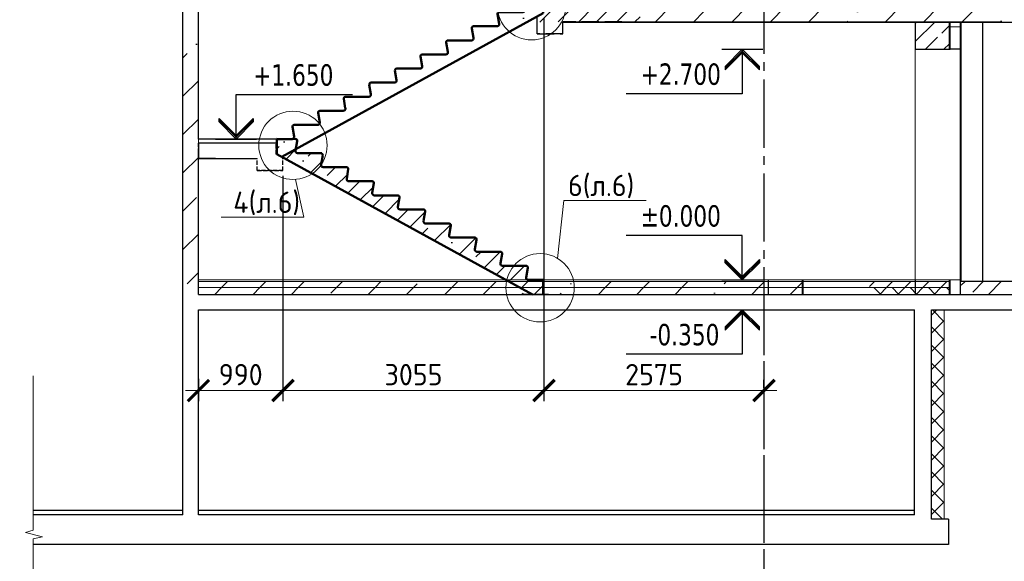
# Model space of a CAD drawing. Header units: millimetres. Extents: x 259029 to 2494469, y -731578 to -57567.
# Tile 89 of 207: x 367947 to 379472, y -606166 to -599824. Entities that reach past the tile are written whole.
import ezdxf
from ezdxf import colors
from ezdxf.entities.mleader import LeaderData, LeaderLine
from ezdxf.math import Vec2, Vec3

# ---------------------------------------------------------------- set-up
doc = ezdxf.new("R2010")
doc.units = ezdxf.units.MM
for name, pattern in [('______2', [270, 200, -70]), ('______5', [1100, 800, -100, 100, -100]), ('Б-1.1 оси$0$Б-1.1 Оси$0$GOST2.303 5', [24, 20, -1.5, 1, -1.5])]:
    doc.linetypes.add(name, pattern=pattern)
doc.layers.get('Defpoints').update_dxf_attribs({"color": 140})
for name, color, linetype, lineweight in [('Standard', 7, 'Continuous', 25), ('Общий01', 7, 'Continuous', 13), ('ОСИ', 151, 'Б-1.1 оси$0$Б-1.1 Оси$0$GOST2.303 5', 9), ('ПЛИТА', 152, 'Continuous', 35), ('Размеры кладочные', 3, 'Continuous', 20), ('РАЗРЕЗЫ', 10, 'Continuous', 60), ('Символы 0.20', 1, 'Continuous', 20), ('Стена', 7, 'Continuous', 50), ('Стена_ бетон не несущ.', 253, 'Continuous', 35), ('Стена_ бетон несущ.', 253, 'Continuous', 70)]:
    doc.layers.add(name, color=color, linetype=linetype, lineweight=lineweight)
doc.styles.add('TAHOMA', font='tahoma.ttf')
doc.styles.add('ГОСТ', font='GOST_Common.ttf')
doc.dimstyles.new('ГОСТ', dxfattribs={"dimscale": 0, "dimtxt": 2.5, "dimasz": 2.5, "dimexe": 1.25, "dimexo": 0.625, "dimtad": 1, "dimdec": 0, "dimtxsty": 'ГОСТ', "dimblk": 'ARCHTICK', "dimcen": 2.5, "dimdle": 1.5, "dimclrd": 256, "dimclre": 256, "dimclrt": 256, "dimadec": 0, "dimazin": 0, "dimtfac": 1, "dimtdec": 0, "dimtmove": 1, "dimatfit": 3, "dimfxl": 2, "dimtfill": 1, "dimlwd": 0, "dimarcsym": 0})
pattern_1 = [(45, (-795394.3, 462928), (-449.0128, 449.0128), []), (45, (-794945.3, 462928), (-449.0128, 449.0128), [793.75, -158.75, 0, -158.75])]
pattern_2 = [(45, (-187892.05, 663456.9), (-449.0128, 449.0128), []), (45, (-187443.04, 663456.9), (-449.0128, 449.0128), [793.75, -158.75, 0, -158.75])]

# ---------------------------------------------------------------- blocks, each defined once
blk = doc.blocks.new('COMPLEX_ELEVATIONDIM_13')
at = {"layer": 'Standard', "color": 7, "linetype": 'Continuous', "lineweight": 25}
for p, q in [((11343, 15486), (11823, 15486)), ((11583, 15486), (11383, 15286)), ((11583, 15466), (11383, 15266)), ((11383, 15246), (11583, 15446)), ((11783, 15286), (11583, 15486)), ((11583, 15486), (11583, 14966)), ((11583, 15486), (11583, 15486)), ((11583, 15486), (11583, 15486)), ((11583, 15486), (11583, 15486)), ((11583, 15486), (11583, 15486)), ((11783, 15266), (11583, 15466)), ((11583, 15446), (11783, 15246)), ((11383, 15286), (11383, 15246)), ((11783, 15266), (11783, 15286)), ((11783, 15246), (11783, 15286)), ((11583, 14966), (10223, 14966)), ((11583, 13306), (10223, 13306)), ((11583, 12786), (11583, 13306)), ((11383, 12986), (11383, 13026)), ((11383, 13026), (11583, 12826)), ((11583, 12826), (11783, 13026)), ((11783, 13026), (11783, 13006)), ((11583, 12806), (11383, 13006)), ((11583, 12786), (11383, 12986)), ((11783, 13006), (11583, 12806)), ((11783, 12986), (11583, 12786)), ((11783, 13006), (11783, 12986)), ((11343, 12786), (11823, 12786)), ((11583, 12786), (11583, 12786)), ((11583, 12786), (11583, 12786)), ((11583, 12786), (11583, 12786)), ((11583, 12786), (11583, 12786)), ((11343, 12436), (11823, 12436)), ((11583, 12436), (11383, 12236)), ((11583, 12416), (11383, 12216)), ((11383, 12196), (11583, 12396)), ((11783, 12236), (11583, 12436)), ((11583, 12436), (11583, 11916)), ((11583, 12436), (11583, 12436)), ((11583, 12436), (11583, 12436)), ((11583, 12436), (11583, 12436)), ((11583, 12436), (11583, 12436)), ((11783, 12216), (11583, 12416)), ((11583, 12396), (11783, 12196)), ((11383, 12236), (11383, 12196)), ((11783, 12216), (11783, 12236)), ((11783, 12196), (11783, 12236)), ((11583, 11916), (10223, 11916))]:
    blk.add_line(p, q, dxfattribs=at)
at = {"layer": 'Standard', "color": 7, "linetype": 'Continuous', "lineweight": 25, "char_height": 250, "attachment_point": 7, "style": 'TAHOMA'}
for s, insert, width in [('\\W0.86;+2.700', (10394, 15066), 1028.16), ('\\W0.86;%%p0.000', (10394, 13406), 1028.24), ('\\W0.86;-0.350', (10498, 12016), 923.22)]:
    blk.add_mtext(s, dxfattribs=dict(at, insert=insert, width=width))
blk = doc.blocks.new('угловая')
at = {"layer": 'Стена_ бетон несущ.', "linetype": 'Continuous', "lineweight": 25}
h = blk.add_hatch(dxfattribs=at)
h.set_pattern_fill('ANSI35', scale=100, style=0)
h.set_pattern_definition(pattern_2)
h.paths.add_polyline_path([(31234, 100263), (31234, 100083), (34324, 100083), (34324, 100263)])
h = blk.add_hatch(dxfattribs=at)
h.set_pattern_fill('ANSI35', scale=100, style=0)
h.set_pattern_definition(pattern_2)
h.paths.add_polyline_path([(34454, 100263), (34454, 100083), (38554, 100083), (38554, 100263)])
h = blk.add_hatch(dxfattribs=at)
h.set_pattern_fill('ANSI35', scale=100, style=0)
h.set_pattern_definition(pattern_1)
h.paths.add_polyline_path([(27434, 96893), (27434, 100083), (27254, 100083), (27254, 96893)])
at = {"layer": 'Стена_ бетон несущ.', "linetype": 'Continuous', "lineweight": 13}
h = blk.add_hatch(dxfattribs=at)
h.set_pattern_fill('ANSI35', scale=100, style=0)
h.set_pattern_definition(pattern_1)
h.paths.add_polyline_path([(27434, 96973), (31234, 96973), (31107, 97043), (27434, 97043)], flags=0)
h = blk.add_hatch(dxfattribs=at)
h.set_pattern_fill('ANSI35', scale=100, style=0)
h.set_pattern_definition(pattern_1)
h.paths.add_polyline_path([(31534, 96973), (34104, 96973), (34104, 97043), (31534, 97043)], flags=0)
h = blk.add_hatch(dxfattribs=at)
h.set_pattern_fill('ANSI35', color=9, scale=100, style=0)
h.set_pattern_definition(pattern_1)
h.paths.add_polyline_path([(34104, 96893), (34504, 96893), (34504, 97063), (34104, 97063)], flags=0)
h = blk.add_hatch(dxfattribs=at)
h.set_pattern_fill('ANSI35', scale=100, style=0)
h.set_pattern_definition(pattern_1)
h.paths.add_polyline_path([(27434, 96973), (27434, 96893), (31234, 96893), (31234, 96973)], flags=0)
h = blk.add_hatch(dxfattribs=at)
h.set_pattern_fill('ANSI35', scale=100, style=0)
h.set_pattern_definition(pattern_1)
h.paths.add_polyline_path([(31534, 96893), (34104, 96893), (34104, 96973), (31534, 96973)], flags=0)
at = {"color": 0}
blk.add_line((27434, 98663), (27434, 98483), dxfattribs=at)
at = {"layer": 'Standard', "color": 7, "linetype": 'Continuous', "lineweight": 25}
for p, q in [((27254, 96893), (27254, 121183)), ((27434, 100083), (27434, 109311)), ((27434, 98713), (27434, 100263)), ((27254, 96893), (27254, 100083)), ((27876, 98713), (27876, 99233)), ((27876, 99233), (29236, 99233)), ((27676, 98913), (27676, 98953)), ((27676, 98953), (27876, 98753)), ((27876, 98733), (27676, 98933)), ((27876, 98713), (27676, 98913)), ((27876, 98753), (28076, 98953)), ((28076, 98933), (27876, 98733)), ((28076, 98913), (27876, 98713)), ((28076, 98953), (28076, 98933)), ((28076, 98933), (28076, 98913)), ((27636, 98713), (28116, 98713)), ((27434, 96893), (27434, 98563)), ((27254, 94313), (27254, 96893)), ((27434, 94313), (27434, 96713))]:
    blk.add_line(p, q, dxfattribs=at)
at = {"layer": 'Standard', "color": 7, "linetype": 'Continuous', "lineweight": 13}
blk.add_line((36234, 100027), (36354, 100027), dxfattribs=at)
at = {"layer": 'Общий01', "color": 7, "linetype": 'Continuous', "lineweight": 25}
for p, q in [((31700, 100083), (38554, 100083)), ((38554, 97043), (36364, 97043)), ((27434, 96893), (34104, 96893)), ((31534, 96893), (38554, 96893)), ((27434, 96713), (34094, 96713)), ((27434, 96713), (35814, 96713)), ((36014, 96713), (38554, 96713))]:
    blk.add_line(p, q, dxfattribs=at)
at = {"layer": 'Общий01', "color": 7, "linetype": 'Continuous', "lineweight": 13}
for p, q in [((34634, 97063), (27434, 97063)), ((36354, 97063), (31234, 97063))]:
    blk.add_line(p, q, dxfattribs=at)
at = {"layer": 'ОСИ', "color": 16, "linetype": '______5', "lineweight": 25}
for p, q in [((34054, 109311), (34054, 92834)), ((34054, 96983), (34054, 92193))]:
    blk.add_line(p, q, dxfattribs=at)
at = {"layer": 'ПЛИТА', "color": 0, "lineweight": 0}
blk.add_line((27434, 98663), (27434, 98713), dxfattribs=at)
at = {"layer": 'ПЛИТА', "color": 0, "lineweight": 30}
for p, q in [((28343, 98663), (27434, 98663)), ((27434, 98483), (28124, 98483))]:
    blk.add_line(p, q, dxfattribs=at)
at = {"layer": 'ПЛИТА', "color": 0}
blk.add_line((27634, 98483), (27434, 98483), dxfattribs=at)
at = {"layer": 'Стена', "color": 34, "linetype": 'Continuous', "lineweight": 25}
for p, q in [((36234, 99763), (36234, 100083)), ((36354, 96893), (36354, 100083)), ((36354, 99763), (36234, 99763)), ((34514, 96893), (34514, 97063)), ((36234, 96893), (36234, 97063))]:
    blk.add_line(p, q, dxfattribs=at)
at = {"layer": 'Стена', "color": 7, "linetype": 'Continuous', "lineweight": 25}
for p, q in [((28559, 98713), (27434, 98713)), ((27434, 98663), (27434, 98563)), ((35814, 94313), (35814, 96713)), ((36014, 94263), (36014, 96713)), ((27254, 94363), (25499, 94363)), ((27254, 94313), (25499, 94313)), ((34094, 94363), (27434, 94363)), ((35814, 94363), (27434, 94363)), ((35814, 94313), (27434, 94313)), ((36212, 94263), (36014, 94263)), ((36212, 94263), (36212, 93963)), ((36212, 93963), (25499, 93963))]:
    blk.add_line(p, q, dxfattribs=at)
at = {"layer": 'Стена', "color": 7, "linetype": 'Continuous', "lineweight": 13}
for p, q in [((27434, 97043), (31107, 97043)), ((31080, 97043), (34104, 97043)), ((36224, 97043), (31534, 97043)), ((27434, 96973), (31567, 96973)), ((31534, 96973), (34104, 96973)), ((36224, 96973), (31534, 96973))]:
    blk.add_line(p, q, dxfattribs=at)
at = {"layer": 'Стена_ бетон не несущ.', "color": 7, "linetype": 'Continuous', "lineweight": 25}
for p, q in [((36364, 97043), (36364, 100083)), ((36614, 97043), (36614, 100083))]:
    blk.add_line(p, q, dxfattribs=at)
at = {"layer": 'Стена_ бетон несущ.', "color": 9, "linetype": 'Continuous', "lineweight": 25}
for p, q in [((35824, 100083), (35824, 99763)), ((36224, 99763), (36224, 100083)), ((35824, 99763), (36234, 99763)), ((34104, 97063), (34104, 96893)), ((34504, 96893), (34504, 97063)), ((35824, 97063), (35824, 96893)), ((36224, 96893), (36224, 97063))]:
    blk.add_line(p, q, dxfattribs=at)
at = {"layer": 'Стена_ бетон несущ.', "color": 9, "linetype": 'Continuous', "lineweight": 13}
for p, q in [((35824, 99854), (36054, 100083)), ((35824, 100066), (35842, 100083)), ((36136, 99954), (36224, 100042)), ((35946, 99763), (36087, 99904)), ((36158, 99763), (36224, 99829)), ((35824, 99763), (35824, 97063))]:
    blk.add_line(p, q, dxfattribs=at)
at = {"layer": 'Стена_ бетон несущ.', "color": 7, "linetype": 'Continuous', "lineweight": 13}
for p, q in [((32464, 97063), (34104, 97063)), ((34184, 97063), (35824, 97063)), ((35288, 96984), (35347, 97043)), ((35489, 96973), (35559, 97043)), ((35701, 96973), (35771, 97043)), ((35914, 96973), (35984, 97043)), ((36126, 96973), (36196, 97043)), ((36364, 97000), (36408, 97043)), ((36497, 96920), (36620, 97043)), ((36682, 96893), (36832, 97043)), ((35421, 96893), (35341, 96973)), ((35409, 96893), (35489, 96973)), ((35633, 96893), (35553, 96973)), ((35621, 96893), (35701, 96973)), ((35845, 96893), (35765, 96973)), ((35834, 96893), (35914, 96973)), ((36058, 96893), (35978, 96973)), ((36046, 96893), (36126, 96973)), ((36224, 96938), (36190, 96973)), ((36014, 96650), (36078, 96713)), ((36164, 96574), (36025, 96713)), ((36164, 94263), (36164, 96713)), ((36014, 96438), (36164, 96588)), ((36164, 96362), (36014, 96512)), ((36014, 96225), (36164, 96375)), ((36164, 96150), (36014, 96300)), ((36014, 96013), (36164, 96163)), ((36164, 95938), (36014, 96088)), ((36014, 95801), (36164, 95951)), ((36164, 95726), (36014, 95876)), ((36014, 95589), (36164, 95739)), ((36164, 95513), (36014, 95663)), ((36014, 95377), (36164, 95527)), ((36164, 95301), (36014, 95451)), ((36014, 95165), (36164, 95315)), ((36164, 95089), (36014, 95239)), ((36014, 94953), (36164, 95103)), ((36164, 94877), (36014, 95027)), ((36014, 94740), (36164, 94890)), ((36164, 94665), (36014, 94815)), ((36014, 94528), (36164, 94678)), ((36164, 94453), (36014, 94603)), ((36014, 94316), (36164, 94466)), ((36142, 94263), (36014, 94391))]:
    blk.add_line(p, q, dxfattribs=at)
at = {"layer": 'Standard', "color": 7, "linetype": 'Continuous', "lineweight": 25}
blk.add_blockref('COMPLEX_ELEVATIONDIM_13', (22217, 84277), dxfattribs=at)
at = {"layer": 'Standard', "color": 7, "linetype": 'Continuous', "lineweight": 25, "insert": (28076, 99333), "char_height": 250, "width": 1028.16, "attachment_point": 7, "style": 'TAHOMA'}
blk.add_mtext('\\W0.86;+1.650', dxfattribs=at)
blk = doc.blocks.new('_None')
blk = doc.blocks.new('_ArchTick')
at = {"color": 0, "linetype": 'ByBlock', "const_width": 0.15}
blk.add_lwpolyline([(-0.5, -0.5), (0.5, 0.5)], dxfattribs=at)
blk = doc.blocks.new('*D427')
at = {"layer": 'Defpoints', "color": 0, "lineweight": -2, "transparency": 16777216}
for p in [(374084, -599747), (371029, -601591), (371029, -604167)]:
    blk.add_point(p, dxfattribs=at)
at = {"layer": 'РАЗРЕЗЫ', "lineweight": -2, "transparency": 16777216}
for p, q in [((374084, -599809), (374084, -604292)), ((371029, -601653), (371029, -604292))]:
    blk.add_line(p, q, dxfattribs=at)
at = {"layer": 'РАЗРЕЗЫ', "lineweight": 0, "transparency": 16777216}
blk.add_line((374234, -604167), (370879, -604167), dxfattribs=at)
at = {"layer": 'РАЗРЕЗЫ', "lineweight": 0, "transparency": 16777216, "xscale": 250, "yscale": 250, "zscale": 250, "rotation": 180}
blk.add_blockref('_ArchTick', (371029, -604167), dxfattribs=at)
at = {"layer": 'РАЗРЕЗЫ', "lineweight": 0, "transparency": 16777216, "xscale": 250, "yscale": 250, "zscale": 250}
blk.add_blockref('_ArchTick', (374084, -604167), dxfattribs=at)
at = {"layer": 'РАЗРЕЗЫ', "lineweight": -2, "transparency": 16777216, "insert": (372557, -603980), "char_height": 250, "attachment_point": 5, "style": 'ГОСТ', "bg_fill": 3, "box_fill_scale": 1.1, "bg_fill_color": 256, "bg_fill_true_color": 13158600, "bg_fill_transparency": 0}
blk.add_mtext('3055', dxfattribs=at)
blk = doc.blocks.new('выаыв')
at = {"layer": 'Standard', "color": 7, "linetype": '______2', "lineweight": 30}
for p, q in [((483017, -472887), (483017, -472378)), ((486656, -473099), (486656, -472378)), ((482696, -473063), (483017, -472887)), ((482696, -473659), (482696, -473063)), ((482696, -473659), (482696, -473279)), ((483896, -473659), (483896, -473099)), ((486656, -473099), (483896, -473099)), ((483896, -473659), (482696, -473659)), ((483896, -473659), (482696, -473659)), ((482696, -473659), (483896, -473659)), ((483896, -473659), (482696, -473659))]:
    blk.add_line(p, q, dxfattribs=at)
at = {"layer": 'ПЛИТА', "color": 0, "lineweight": 30}
blk.add_line((483017, -472378), (486656, -472378), dxfattribs=at)
blk = doc.blocks.new('НОВЫЙ')
at = {"layer": 'Standard', "color": 5, "linetype": 'Continuous', "lineweight": 50, "transparency": 33554687}
for p, q in [((381795, -472257), (381776, -472146)), ((381796, -472122), (382011, -472122)), ((382011, -472122), (381835, -472122)), ((382011, -472122), (382011, -472298)), ((378952, -473979), (382011, -472298)), ((381495, -472422), (381476, -472311)), ((381496, -472287), (381771, -472287)), ((381195, -472587), (381176, -472476)), ((381196, -472452), (381471, -472452)), ((380896, -472617), (381171, -472617)), ((380895, -472752), (380876, -472641)), ((380595, -472917), (380576, -472806)), ((380596, -472782), (380871, -472782)), ((380296, -472947), (380571, -472947)), ((380295, -473082), (380276, -472971)), ((379995, -473247), (379976, -473136)), ((379996, -473112), (380271, -473112)), ((379695, -473412), (379676, -473301)), ((379696, -473277), (379971, -473277)), ((379395, -473577), (379376, -473466)), ((379396, -473442), (379671, -473442)), ((379095, -473742), (379076, -473631)), ((379096, -473607), (379371, -473607)), ((378895, -473772), (378895, -473837)), ((378895, -473772), (378895, -473948)), ((378895, -473772), (379071, -473772))]:
    blk.add_line(p, q, dxfattribs=at)
for centre, radius, start, end in [((381796, -472142), 20, 90, 191.3099), ((381771, -472262), 25, 270, 11.3099), ((381496, -472307), 20, 90, 191.3099), ((381196, -472472), 20, 90, 191.3099), ((381471, -472427), 25, 270, 11.3099), ((380896, -472637), 20, 90, 191.3099), ((381171, -472592), 25, 270, 11.3099), ((380596, -472802), 20, 90, 191.3099), ((380871, -472757), 25, 270, 11.3099), ((380296, -472967), 20, 90, 191.3099), ((380571, -472922), 25, 270, 11.3099), ((379996, -473132), 20, 90, 191.3099), ((380271, -473087), 25, 270, 11.3099), ((379696, -473297), 20, 90, 191.3099), ((379971, -473252), 25, 270, 11.3099), ((379671, -473417), 25, 270, 11.3099), ((379396, -473462), 20, 90, 191.3099), ((379096, -473627), 20, 90, 191.3099), ((379371, -473582), 25, 270, 11.3099), ((379071, -473747), 25, 270, 11.3099)]:
    blk.add_arc(centre, radius, start, end, dxfattribs=at)
at = {"layer": 'РАЗРЕЗЫ', "color": 5, "lineweight": 35}
for p, q in [((382011, -472298), (382011, -472122)), ((382011, -472298), (382011, -472298)), ((378895, -473948), (378895, -473772)), ((378952, -473979), (378895, -473948))]:
    blk.add_line(p, q, dxfattribs=at)
blk = doc.blocks.new('*D412')
at = {"layer": 'Defpoints', "color": 0, "lineweight": -2, "transparency": 16777216}
for p in [(374084, -603526), (376659, -604167), (376659, -604203)]:
    blk.add_point(p, dxfattribs=at)
at = {"layer": 'РАЗРЕЗЫ', "lineweight": -2, "transparency": 16777216}
for p, q in [((374084, -603589), (374084, -604292)), ((376659, -604140), (376659, -604042))]:
    blk.add_line(p, q, dxfattribs=at)
at = {"layer": 'РАЗРЕЗЫ', "lineweight": 0, "transparency": 16777216}
blk.add_line((373934, -604167), (376809, -604167), dxfattribs=at)
at = {"layer": 'РАЗРЕЗЫ', "lineweight": 0, "transparency": 16777216, "xscale": 250, "yscale": 250, "zscale": 250, "rotation": 180}
blk.add_blockref('_ArchTick', (374084, -604167), dxfattribs=at)
at = {"layer": 'РАЗРЕЗЫ', "lineweight": 0, "transparency": 16777216, "xscale": 250, "yscale": 250, "zscale": 250}
blk.add_blockref('_ArchTick', (376659, -604167), dxfattribs=at)
at = {"layer": 'РАЗРЕЗЫ', "lineweight": 0, "transparency": 16777216, "insert": (375372, -603980), "char_height": 250, "attachment_point": 5, "style": 'ГОСТ', "bg_fill": 3, "box_fill_scale": 1.1, "bg_fill_color": 256, "bg_fill_true_color": 13158600, "bg_fill_transparency": 0}
blk.add_mtext('2575', dxfattribs=at)
blk = doc.blocks.new('*D411')
at = {"layer": 'Defpoints', "color": 0, "lineweight": -2, "transparency": 16777216}
for p in [(371029, -601591), (370039, -603968), (370039, -604167)]:
    blk.add_point(p, dxfattribs=at)
at = {"layer": 'РАЗРЕЗЫ', "lineweight": -2, "transparency": 16777216}
for p, q in [((371029, -601653), (371029, -604292)), ((370039, -604031), (370039, -604292))]:
    blk.add_line(p, q, dxfattribs=at)
at = {"layer": 'РАЗРЕЗЫ', "lineweight": 0, "transparency": 16777216}
blk.add_line((371179, -604167), (369889, -604167), dxfattribs=at)
at = {"layer": 'РАЗРЕЗЫ', "lineweight": 0, "transparency": 16777216, "xscale": 250, "yscale": 250, "zscale": 250, "rotation": 180}
blk.add_blockref('_ArchTick', (370039, -604167), dxfattribs=at)
at = {"layer": 'РАЗРЕЗЫ', "lineweight": 0, "transparency": 16777216, "xscale": 250, "yscale": 250, "zscale": 250}
blk.add_blockref('_ArchTick', (371029, -604167), dxfattribs=at)
at = {"layer": 'РАЗРЕЗЫ', "lineweight": 0, "transparency": 16777216, "insert": (370534, -603980), "char_height": 250, "attachment_point": 5, "style": 'ГОСТ', "bg_fill": 3, "box_fill_scale": 1.1, "bg_fill_color": 256, "bg_fill_true_color": 13158600, "bg_fill_transparency": 0}
blk.add_mtext('990', dxfattribs=at)

msp = doc.modelspace()

# ---------------------------------------------------------------- hatches: boundary and pattern name
at = {"layer": 'Стена_ бетон несущ.', "linetype": 'Continuous', "lineweight": 25}
h = msp.add_hatch(dxfattribs=at)
h.set_pattern_fill('ANSI35', scale=100, style=0)
h.set_pattern_definition([(45, (-452789.4, -237005.94), (-449.0128, 449.0128), []), (45, (-452340.4, -237005.94), (-449.0128, 449.0128), [793.75, -158.75, 0, -158.75])])
h.paths.add_polyline_path([(373838.8, -599670.9), (373838.8, -599850.9), (375208.9, -599850.9), (375208.9, -599670.9)])

# ---------------------------------------------------------------- linework, layer by layer
at = {"layer": 'Standard', "color": 7, "linetype": '______2', "lineweight": 30}
for p in [(374305, -599990.9), (374995, -599850.9)]:
    msp.add_line(p, (374305, -599850.9), dxfattribs=at)
at = {"layer": 'Standard', "color": 7, "linetype": 'Continuous', "lineweight": 25}
msp.add_line((370240.7, -601220.9), (370720.7, -601220.9), dxfattribs=at)
at = {"layer": 'Общий01', "color": 7, "linetype": 'Continuous', "lineweight": 25}
msp.add_line((374305, -599850.9), (379438.8, -599850.9), dxfattribs=at)
at = {"layer": 'Размеры кладочные'}
msp.add_lwpolyline([(368103.6, -607126.3), (368103.6, -605903.4), (368214, -605877.8), (368013.7, -605829), (368103.6, -605801.5), (368103.6, -603992.5)], dxfattribs=at)
at = {"layer": 'Стена', "color": 7, "linetype": 'Continuous', "lineweight": 25}
msp.add_line((370958.6, -601221.1), (370038.8, -601220.9), dxfattribs=at)

# ---------------------------------------------------------------- block references
msp.add_blockref('угловая', (342604.9, -699934))

# ---------------------------------------------------------------- leaders
at = {"layer": 'Символы 0.20'}
ml = msp.add_multileader_mtext('Standard', dxfattribs=at)
ml.set_content('3(л.6)', color=256, style='ГОСТ')
ml.set_leader_properties(color=256, linetype='ByLayer', lineweight=-1)
ml.set_arrow_properties(name='NONE')
ml.build(insert=Vec2(0, 0))
ml.multileader.update_dxf_attribs({"text_left_attachment_type": 6, "text_right_attachment_type": 6, "dogleg_length": 0.25, "arrow_head_size": 200, "scale": 100})
ctx = ml.context
ctx.base_point, ctx.scale, ctx.char_height, ctx.arrow_head_size, ctx.landing_gap_size, ctx.plane_origin = Vec3(353338.5, -602136.9), 100, 250, 200, 25, Vec3(353631.1, -602406.8)
ctx.left_attachment, ctx.right_attachment = 6, 6
notes = []
notes.append((ctx, [(0, (1, 1, 0), (353313.5, -602136.9), (1, 0), 25, [(0, [(352428.6, -601543.7)], 0, [])])]))
ctx.mtext.insert, ctx.mtext.width, ctx.mtext.defined_height, ctx.mtext.flow_direction = Vec3(353363.5, -601836.9), 1094.387, 742.8, 5
for ctx, leaders in notes:
    for number, flags, end, landing, length, lines in leaders:
        leader = LeaderData()
        leader.index, (leader.has_last_leader_line, leader.has_dogleg_vector, leader.attachment_direction) = number, flags
        leader.last_leader_point, leader.dogleg_vector, leader.dogleg_length = Vec3(end), Vec3(landing), length
        for number, points, colour, breaks in lines:
            line = LeaderLine()
            line.index, line.vertices, line.color, line.breaks = number, Vec3.list(points), colors.encode_raw_color(colour), breaks
            leader.lines.append(line)
        ctx.leaders.append(leader)

# ---------------------------------------------------------------- next in the draw order: dimensions: what is measured, and where the dimension line sits
at = {"layer": 'РАЗРЕЗЫ', "color": 0, "lineweight": -2}
dim = msp.add_linear_dim(base=(371028.8, -604167.2), p1=(374084.2, -599746.9), p2=(371028.8, -601590.9), dimstyle='ГОСТ', override={"dimscale": 100, "dimtix": 0, "dimtofl": 1, "dimtmove": 1, "dimatfit": 3}, dxfattribs=at)
dim.commit()
dim.dimension.update_dxf_attribs({"geometry": '*D427', "text_midpoint": (372556.5, -603979.7)})

# ---------------------------------------------------------------- next in the draw order: hatches: boundary and pattern name
at = {"layer": 'РАЗРЕЗЫ', "lineweight": -2}
h = msp.add_hatch(dxfattribs=at)
h.set_pattern_fill('ANSI35', color=256, scale=50)
h.set_pattern_definition([(45, (-148072.65, -127825.9), (-224.5064, 224.5064), []), (45, (-147848.14, -127825.9), (-224.5064, 224.5064), [396.875, -79.375, 0, -79.375])])
edge = h.paths.add_edge_path()
edge.add_line((373949.3, -603040.9), (374075.2, -603040.9))
edge.add_line((374075.2, -603040.9), (374075.2, -602871.1))
edge.add_line((374075.2, -602871.1), (373899.1, -602871.1))
edge.add_arc((373899.1, -602846.1), 25, 171.67817, 270, ccw=False)
edge.add_line((373874.3, -602842.4), (373894, -602728.9))
edge.add_arc((373874.2, -602726.1), 20, 351.67817, 450)
edge.add_line((373874.2, -602706.1), (373599.1, -602706.1))
edge.add_arc((373599.1, -602681.1), 25, 171.67817, 270, ccw=False)
edge.add_line((373574.3, -602677.4), (373594, -602563.9))
edge.add_arc((373574.2, -602561.1), 20, 351.67817, 450)
edge.add_line((373574.2, -602541.1), (373299.1, -602541.1))
edge.add_arc((373299.1, -602516.1), 25, 171.67817, 270, ccw=False)
edge.add_line((373274.3, -602512.4), (373294, -602398.9))
edge.add_arc((373274.2, -602396.1), 20, 351.67817, 450)
edge.add_line((373274.2, -602376.1), (372999.1, -602376.1))
edge.add_arc((372999.1, -602351.1), 25, 171.67817, 270, ccw=False)
edge.add_line((372974.3, -602347.4), (372994, -602233.9))
edge.add_arc((372974.2, -602231.1), 20, 351.67817, 450)
edge.add_line((372974.2, -602211.1), (372699.1, -602211.1))
edge.add_arc((372699.1, -602186.1), 25, 171.67817, 270, ccw=False)
edge.add_line((372674.3, -602182.4), (372694, -602068.9))
edge.add_arc((372674.2, -602066.1), 20, 351.67817, 450)
edge.add_line((372674.2, -602046.1), (372399.1, -602046.1))
edge.add_arc((372399.1, -602021.1), 25, 171.67817, 270, ccw=False)
edge.add_line((372374.3, -602017.4), (372394, -601903.9))
edge.add_arc((372374.2, -601901.1), 20, 351.67817, 450)
edge.add_line((372374.2, -601881.1), (372099.1, -601881.1))
edge.add_arc((372099.1, -601856.1), 25, 171.67817, 270, ccw=False)
edge.add_line((372074.3, -601852.4), (372094, -601738.9))
edge.add_arc((372074.2, -601736.1), 20, 351.67817, 450)
edge.add_line((372074.2, -601716.1), (371799.1, -601716.1))
edge.add_arc((371799.1, -601691.1), 25, 171.67817, 270, ccw=False)
edge.add_line((371774.3, -601687.4), (371794, -601573.9))
edge.add_arc((371774.2, -601571.1), 20, 351.67817, 450)
edge.add_line((371774.2, -601551.1), (371499.1, -601551.1))
edge.add_arc((371499.1, -601526.1), 25, 171.67817, 270, ccw=False)
edge.add_line((371474.3, -601522.4), (371494, -601408.9))
edge.add_arc((371474.2, -601406.1), 20, 351.67817, 450)
edge.add_line((371474.2, -601386.1), (371199.1, -601386.1))
edge.add_arc((371199.1, -601361.1), 25, 171.67817, 270, ccw=False)
edge.add_line((371174.3, -601357.4), (371194, -601243.9))
edge.add_arc((371174.2, -601241.1), 20, 351.67817, 449.95526)
edge.add_line((371174.2, -601221.1), (370958.6, -601220.9))
edge.add_line((370958.6, -601220.9), (370958.6, -601396.8))
edge.add_line((370958.6, -601396.8), (373949.3, -603040.9))

# ---------------------------------------------------------------- next in the draw order: linework, layer by layer
at = {"layer": 'Standard', "color": 7, "linetype": '______2', "lineweight": 30}
for p, q in [((374005, -599990.9), (374005, -599796.8)), ((374005, -599990.9), (374005, -599895.9)), ((374305, -599990.9), (374005, -599990.9)), ((374305, -599990.9), (374005, -599990.9)), ((374005, -599990.9), (374305, -599990.9)), ((374305, -599990.9), (374005, -599990.9))]:
    msp.add_line(p, q, dxfattribs=at)
at = {"layer": 'Standard', "color": 5, "linetype": 'Continuous', "lineweight": 50, "transparency": 33554687}
for p, q in [((371174.2, -601221.1), (370958.6, -601220.9)), ((370958.6, -601221.1), (370958.6, -601396.8)), ((370958.6, -601221.1), (371134.7, -601221.1)), ((371174.6, -601356.1), (371193.8, -601245)), ((373949.3, -603040.9), (370958.6, -601396.8)), ((371474.2, -601386.1), (371199.1, -601386.1)), ((371474.6, -601521.1), (371493.8, -601410)), ((371774.2, -601551.1), (371499.1, -601551.1)), ((371774.6, -601686.1), (371793.8, -601575)), ((372074.2, -601716.1), (371799.1, -601716.1)), ((372074.6, -601851.1), (372093.8, -601740)), ((372374.2, -601881.1), (372099.1, -601881.1)), ((372374.6, -602016.1), (372393.8, -601905)), ((372674.2, -602046.1), (372399.1, -602046.1)), ((372674.6, -602181.1), (372693.8, -602070)), ((372674.6, -602181.1), (372693.8, -602070)), ((372974.2, -602211.1), (372699.1, -602211.1)), ((372974.6, -602346.1), (372993.8, -602235)), ((372974.6, -602346.1), (372993.8, -602235)), ((372975, -602342.2), (372994.2, -602231.1)), ((373274.2, -602376.1), (372999.1, -602376.1)), ((373274.6, -602511.1), (373293.8, -602400)), ((373274.6, -602511.1), (373293.8, -602400)), ((373574.2, -602541.1), (373299.1, -602541.1)), ((373574.6, -602676.1), (373593.8, -602565)), ((373874.2, -602706.1), (373599.1, -602706.1)), ((373874.6, -602841.1), (373893.8, -602730)), ((374075.2, -602871.1), (373899.1, -602871.1)), ((374075.2, -602871.1), (374075.1, -602935.9)), ((374075.2, -602871.1), (374075.2, -603040.9))]:
    msp.add_line(p, q, dxfattribs=at)
for centre, radius, start, end in [((371174.2, -601241.1), 20, 348.69007, 90), ((371199.1, -601361.1), 25, 168.69007, 270), ((371474.2, -601406.1), 20, 348.69007, 90), ((371499.1, -601526.1), 25, 168.69007, 270), ((371774.2, -601571.1), 20, 348.69007, 90), ((371799.1, -601691.1), 25, 168.69007, 270), ((372074.2, -601736.1), 20, 348.69007, 90), ((372099.1, -601856.1), 25, 168.69007, 270), ((372374.2, -601901.1), 20, 348.69007, 90), ((372399.1, -602021.1), 25, 168.69007, 270), ((372674.2, -602066.1), 20, 348.69007, 90), ((372674.2, -602066.1), 20, 348.69007, 90), ((372699.1, -602186.1), 25, 168.69007, 270), ((372974.2, -602231.1), 20, 348.69007, 90), ((372974.2, -602231.1), 20, 348.69007, 90), ((372999.1, -602351.1), 25, 168.69007, 270), ((373274.2, -602396.1), 20, 348.69007, 90), ((373274.2, -602396.1), 20, 348.69007, 90), ((373299.1, -602516.1), 25, 168.69007, 270), ((373574.2, -602561.1), 20, 348.69007, 90), ((373599.1, -602681.1), 25, 168.69007, 270), ((373874.2, -602726.1), 20, 348.69007, 90), ((373899.1, -602846.1), 25, 168.69007, 270)]:
    msp.add_arc(centre, radius, start, end, dxfattribs=at)
at = {"layer": 'РАЗРЕЗЫ', "color": 5, "lineweight": 35}
for p, q in [((370958.6, -601396.8), (370958.6, -601221.1)), ((370958.6, -601396.8), (370958.6, -601396.8)), ((374075.2, -603040.9), (374075.2, -602871.1))]:
    msp.add_line(p, q, dxfattribs=at)
at = {"layer": 'РАЗРЕЗЫ', "color": 2, "lineweight": -2}
msp.add_line((374138.8, -603040.9), (373838.8, -603040.9), dxfattribs=at)
at = {"layer": 'Символы 0.20'}
for centre in [(373938.6, -599660.4), (371146.3, -601295.2), (374038.2, -602962.7)]:
    msp.add_circle(centre, 400, dxfattribs=at)

# ---------------------------------------------------------------- next in the draw order: block references
at = {"layer": 'РАЗРЕЗЫ', "color": 2, "lineweight": -2}
msp.add_blockref('НОВЫЙ', (-7936.2, -127449.2), dxfattribs=at)
at = {"layer": 'РАЗРЕЗЫ', "color": 2, "lineweight": -2, "xscale": -0.25, "yscale": 0.25, "zscale": 0.25}
msp.add_blockref('выаыв', (491702.9, -483176.3), dxfattribs=at)

# ---------------------------------------------------------------- next in the draw order: dimensions: what is measured, and where the dimension line sits
at = {"layer": 'РАЗРЕЗЫ', "lineweight": 0}
dim = msp.add_linear_dim(base=(376658.8, -604167.2), p1=(374084.2, -603526), p2=(376658.8, -604203), dimstyle='ГОСТ', override={"dimscale": 100}, dxfattribs=at)
dim.commit()
dim.dimension.update_dxf_attribs({"geometry": '*D412', "text_midpoint": (375371.5, -603979.7)})

# ---------------------------------------------------------------- next in the draw order: leaders
at = {"layer": 'Символы 0.20'}
ml = msp.add_multileader_mtext('Standard', dxfattribs=at)
ml.set_content('6(л.6)', color=256, style='ГОСТ')
ml.set_leader_properties(color=256, linetype='ByLayer', lineweight=-1)
ml.set_arrow_properties(name='NONE')
ml.build(insert=Vec2(0, 0))
ml.multileader.update_dxf_attribs({"text_left_attachment_type": 6, "text_right_attachment_type": 6, "dogleg_length": 0.25, "arrow_head_size": 200, "scale": 100})
ctx = ml.context
ctx.base_point, ctx.scale, ctx.char_height, ctx.arrow_head_size, ctx.landing_gap_size, ctx.plane_origin = Vec3(374340, -601939.8), 100, 250, 200, 25, Vec3(375554.1, -604074.3)
ctx.left_attachment, ctx.right_attachment = 6, 6
notes = []
notes.append((ctx, [(0, (1, 1, 0), (374315, -601939.8), (1, 0), 25, [(0, [(374243.2, -602619.2)], 0, [])])]))
ctx.mtext.insert, ctx.mtext.width, ctx.mtext.flow_direction = Vec3(374365, -601639.8), 792.21, 5
ml = msp.add_multileader_mtext('Standard', dxfattribs=at)
ml.set_content('4(л.6)', color=256, style='ГОСТ')
ml.set_leader_properties(color=256, linetype='ByLayer', lineweight=-1)
ml.set_arrow_properties(name='NONE')
ml.build(insert=Vec2(0, 0))
ml.multileader.update_dxf_attribs({"text_left_attachment_type": 6, "text_right_attachment_type": 6, "dogleg_length": 0.25, "arrow_head_size": 200, "scale": 100})
ctx = ml.context
ctx.base_point, ctx.scale, ctx.char_height, ctx.arrow_head_size, ctx.landing_gap_size, ctx.plane_origin = Vec3(370422.5, -602136.9), 100, 250, 200, 25, Vec3(372662.2, -602406.8)
ctx.left_attachment, ctx.right_attachment = 6, 6
notes.append((ctx, [(1, (1, 1, 0), (371272.5, -602136.9), (-1, 0), 25, [(0, [(371177.5, -601694)], 0, [])])]))
ctx.mtext.insert, ctx.mtext.width, ctx.mtext.defined_height, ctx.mtext.flow_direction = Vec3(370447.5, -601836.9), 1094.387, 742.8, 5
for ctx, leaders in notes:
    for number, flags, end, landing, length, lines in leaders:
        leader = LeaderData()
        leader.index, (leader.has_last_leader_line, leader.has_dogleg_vector, leader.attachment_direction) = number, flags
        leader.last_leader_point, leader.dogleg_vector, leader.dogleg_length = Vec3(end), Vec3(landing), length
        for number, points, colour, breaks in lines:
            line = LeaderLine()
            line.index, line.vertices, line.color, line.breaks = number, Vec3.list(points), colors.encode_raw_color(colour), breaks
            leader.lines.append(line)
        ctx.leaders.append(leader)

# ---------------------------------------------------------------- next in the draw order: dimensions: what is measured, and where the dimension line sits
at = {"layer": 'РАЗРЕЗЫ', "lineweight": 0}
dim = msp.add_linear_dim(base=(370038.8, -604167.2), p1=(371028.8, -601590.9), p2=(370038.8, -603968.2), dimstyle='ГОСТ', override={"dimscale": 100}, dxfattribs=at)
dim.commit()
dim.dimension.update_dxf_attribs({"geometry": '*D411', "text_midpoint": (370533.8, -603979.7)})

doc.saveas('drawing.dxf')
